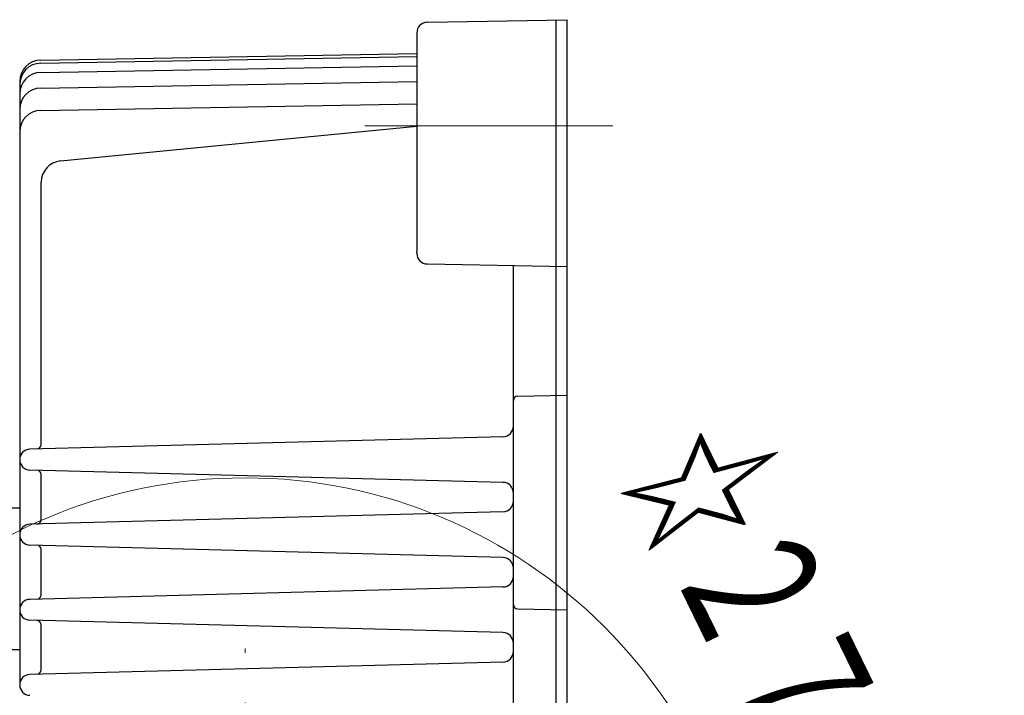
# Model space of a CAD drawing. Header units: millimetres. Extents: x 0 to 1735, y 0 to 1188.
# Tile 32 of 139: x 799 to 891, y 407 to 470. Entities that reach past the tile are written whole.
import ezdxf

# ---------------------------------------------------------------- set-up
doc = ezdxf.new("R2010")
doc.units = ezdxf.units.MM
doc.header["$LTSCALE"] = 0.727559
doc.linetypes.add('CENTER', pattern=[50.8, 31.75, -6.35, 6.35, -6.35])
doc.layers.add('NoLayerName_001', color=7, linetype='Continuous')
doc.styles.get("Standard").update_dxf_attribs({"font": 'txt', "bigfont": 'extfont2'})

# ---------------------------------------------------------------- blocks, each defined once
blk = doc.blocks.new('DIM_0006')
at = {"color": 3, "linetype": 'Continuous', "lineweight": 13}
blk.add_arc((47.298, 51.298), 47.298, 0, 270, dxfattribs=at)
at = {"color": 3, "linetype": 'Continuous', "lineweight": 13, "width": 0.666667}
blk.add_text('☆２７０%%d', height=14, rotation=296.03206, dxfattribs=at).set_placement((81.103, 98.971))

msp = doc.modelspace()

# ---------------------------------------------------------------- linework, layer by layer
at = {"layer": 'NoLayerName_001', "color": 7, "linetype": 'Continuous', "lineweight": 25}
for p, q in [((836.98254759, 469.77277952), (850, 470)), ((849, 290), (849, 470)), ((850, 290), (850, 470)), ((836, 468.77293183), (836, 448.39189545)), ((800.96509519, 466.23136788), (836, 466.84290442)), ((800.96509519, 465.94601073), (836, 466.55754727)), ((800.96509519, 465.08418162), (836, 465.69571816)), ((799, 464.23167249), (799, 408)), ((800.96509519, 463.6280105), (836, 464.23954703)), ((800.96509519, 461.54557328), (836, 462.15710982)), ((802.80524076, 456.83097299), (836, 460.07890236)), ((801, 430.38966275), (801, 454.84047837)), ((836, 448.23479986), (836, 448.39189545)), ((836.98254759, 447.23495217), (850, 447.00773169)), ((845, 409.93103448), (845, 447.09500702)), ((845.39301904, 434.91958485), (850, 435)), ((844.02617695, 431.12668009), (799.94730343, 429.97243417)), ((844.02617695, 426.87331991), (799.94730343, 428.02756583)), ((801, 423.38966275), (801, 427.61033725)), ((798, 424.5), (799, 424.5)), ((844.02617695, 424.12668009), (799.94730343, 422.97243417)), ((844.02617695, 419.87331991), (799.94730343, 421.02756583)), ((801, 416.38966275), (801, 420.61033725)), ((844.02617695, 417.12668009), (799.94730343, 415.97243417)), ((845.39301904, 415.08041515), (850, 415)), ((844.02617695, 412.87331991), (799.94730343, 414.02756583)), ((801, 409.38966275), (801, 413.61033725)), ((798, 411.30495792), (799, 411.30495792)), ((844.02617695, 410.12668009), (799.94730343, 408.97243417)), ((845, 402.06976744), (845, 409.93103448))]:
    msp.add_line(p, q, dxfattribs=at)
at = {"layer": 'NoLayerName_001', "color": 2, "linetype": 'CENTER', "lineweight": 13}
msp.add_line((831.17225186, 460.10735688), (856.17225186, 460.10735688), dxfattribs=at)
at = {"layer": 'NoLayerName_001', "color": 4, "linetype": 'CENTER', "lineweight": 13}
msp.add_line((820, 337.0690801), (820, 411.39703013), dxfattribs=at)
at = {"layer": 'NoLayerName_001', "color": 7, "linetype": 'Continuous', "lineweight": 25}
for centre, radius, start, end in [((837, 468.77293183), 1, 91, 180), ((801, 464.23167249), 2, 91, 180), ((801, 463.94631534), 2, 91, 180), ((801, 463.08448623), 2, 91, 180), ((801, 461.62831511), 2, 91, 180), ((801, 459.54587789), 2, 91, 180), ((803, 454.84047837), 2, 95.5882970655, 180), ((837, 448.23479986), 1, 180, 269), ((845.4, 434.51964577), 0.4, 91, 180), ((844, 432.12633742), 1, 271.5, 360), ((800.6, 430.38966275), 0.4, 271.5, 360), ((799.97276751, 429), 0.97276751, 91.5, 268.5), ((800.6, 427.61033725), 0.4, 0, 88.5), ((844, 425.87366258), 1, 360, 88.5), ((844, 425.12633742), 1, 271.5, 360), ((799.97276751, 422), 0.97276751, 91.5, 268.5), ((800.6, 423.38966275), 0.4, 271.5, 360), ((800.6, 420.61033725), 0.4, 0, 88.5), ((844, 418.87366258), 1, 360, 88.5), ((844, 418.12633742), 1, 271.5, 360), ((799.97276751, 415), 0.97276751, 91.5, 268.5), ((800.6, 416.38966275), 0.4, 271.5, 360), ((845.4, 415.48035423), 0.4, 180, 269), ((800.6, 413.61033725), 0.4, 0, 88.5), ((844, 411.87366258), 1, 360, 88.5), ((844, 411.12633742), 1, 271.5, 360), ((800.6, 409.38966275), 0.4, 271.5, 360), ((799.97276751, 408), 0.97276751, 91.5, 268.5)]:
    msp.add_arc(centre, radius, start, end, dxfattribs=at)

# ---------------------------------------------------------------- block references
at = {"layer": 'NoLayerName_001', "color": 3, "linetype": 'Continuous', "lineweight": 13}
msp.add_blockref('DIM_0006', (772.70196533, 328.70193481), dxfattribs=at)

doc.saveas('drawing.dxf')
